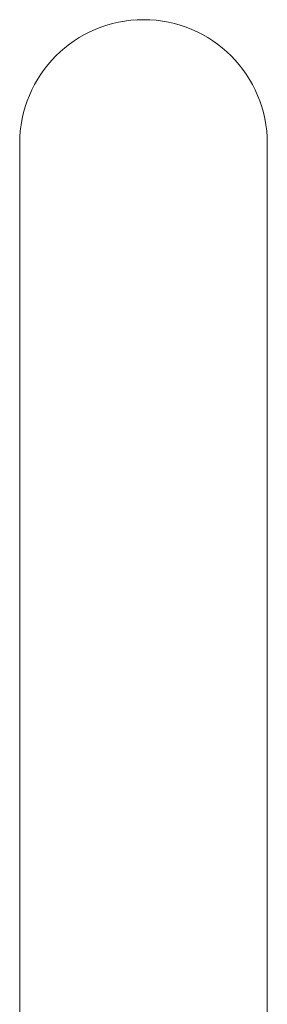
# Model space of a CAD drawing. Header units: millimetres. Extents: x 193.2 to 270.1, y 79 to 162.6.
# Tile 19 of 19: x 245 to 246.4, y 147.3 to 152.8. Entities that reach past the tile are written whole.
import ezdxf

# ---------------------------------------------------------------- set-up
doc = ezdxf.new("R2010")
doc.units = ezdxf.units.MM
doc.layers.add('cuerpo', color=7, linetype='Continuous', lineweight=5)

msp = doc.modelspace()

# ---------------------------------------------------------------- linework, layer by layer
at = {"layer": 'cuerpo'}
for p, q in [((245.0499, 152.1155), (245.0499, 150.8362)), ((246.4499, 150.8362), (246.4499, 152.1155)), ((245.0499, 150.8362), (245.0499, 146.7404)), ((246.4499, 146.7404), (246.4499, 150.8362))]:
    msp.add_line(p, q, dxfattribs=at)
msp.add_arc((245.7499, 152.1155), 0.7, 0, 180, dxfattribs=at)

doc.saveas('drawing.dxf')
